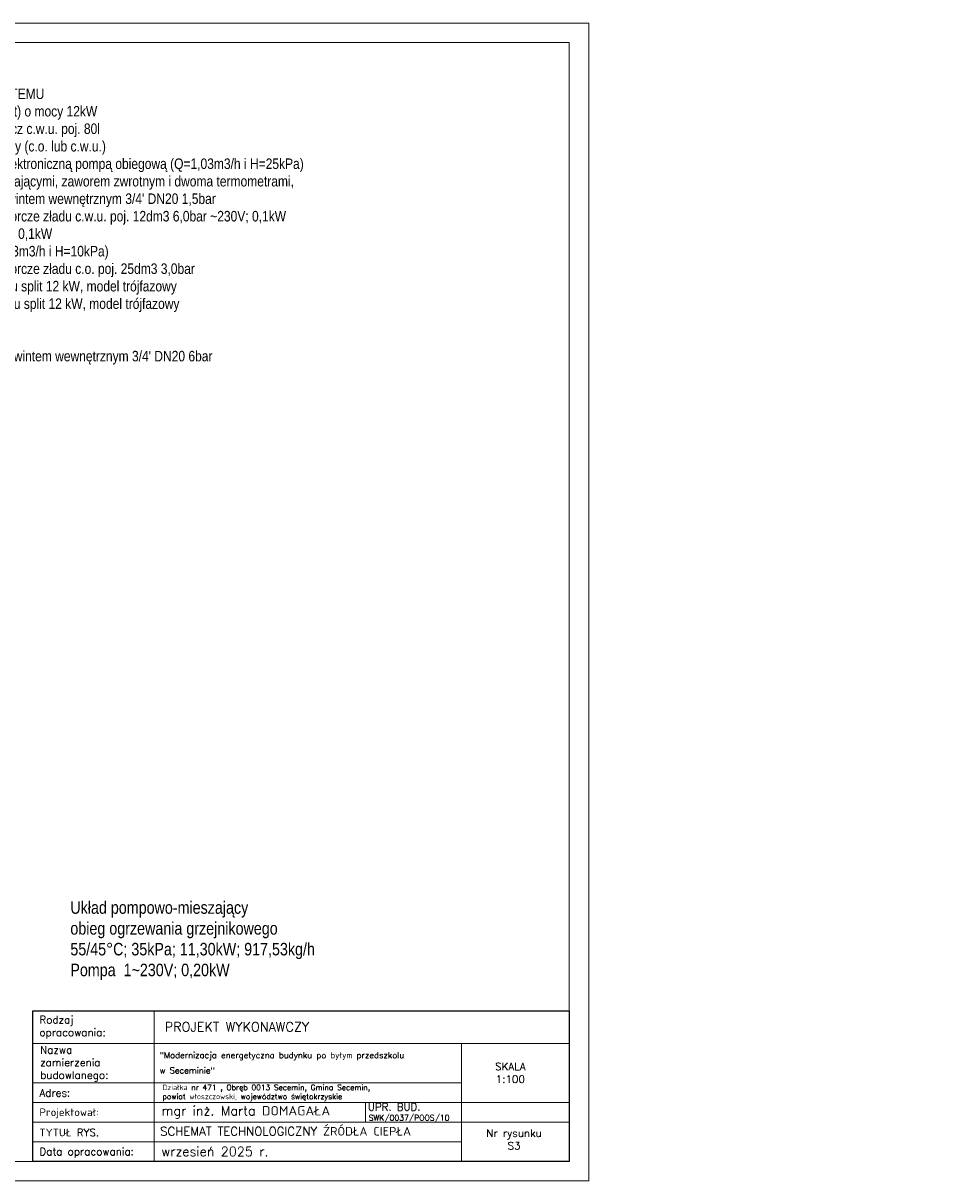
# Model space of a CAD drawing. Header units: millimetres. Extents: x 39871 to 53385, y 51832 to 57813.
# Tile 88 of 88: x 51021 to 53385, y 51832 to 54802. Entities that reach past the tile are written whole.
import ezdxf
from ezdxf import colors
from ezdxf.entities.mleader import LeaderData, LeaderLine
from ezdxf.math import Vec2, Vec3

# ---------------------------------------------------------------- set-up
doc = ezdxf.new("R2010")
doc.units = ezdxf.units.MM
for name, color, linetype, lineweight in [('cienka', 250, 'Continuous', 18), ('IS_KAN_OPIS', 7, 'Continuous', 30), ('IS_KT_OPIS', 100, 'Continuous', 15)]:
    doc.layers.add(name, color=color, linetype=linetype, lineweight=lineweight)
doc.styles.add('ARIAL', font='ARIALN.TTF')
doc.styles.add('KASIA', font='romans.shx', dxfattribs={"height": 20})

# ---------------------------------------------------------------- blocks, each defined once
blk = doc.blocks.new('_None')

msp = doc.modelspace()

# ---------------------------------------------------------------- linework, layer by layer
at = {"layer": 'cienka'}
for p, q in [((48271.3, 54801.6), (52471.3, 54801.6)), ((48321.3, 54751.6), (52421.3, 54751.6))]:
    msp.add_line(p, q, dxfattribs=at)
at = {"layer": 'cienka', "color": 0}
for p, q in [((52471.3, 51831.6), (52471.3, 54801.6)), ((52421.3, 54751.6), (52421.3, 51881.6))]:
    msp.add_line(p, q, dxfattribs=at)
at = {"layer": 'IS_KT_OPIS', "color": 0}
for p, q in [((51898.3, 52033.3), (51898.3, 51983)), ((52109.3, 51982.3), (52421.3, 51982.3)), ((52421.3, 51881.6), (48321.3, 51881.6)), ((52471.3, 51831.6), (48271.3, 51831.6)), ((48271.3, 51831.6), (52471.3, 51831.6)), ((48271.3, 51831.6), (51241.3, 51831.6))]:
    msp.add_line(p, q, dxfattribs=at)
at = {"layer": 'IS_KT_OPIS', "color": 0, "linetype": 'Continuous', "lineweight": 0, "flags": 128}
for points in [[(51045.6, 52267.9), (52421.3, 52267.9), (52421.3, 52183.9), (51045.6, 52183.9)], [(52085.3, 52267.9), (52421.3, 52267.9)], [(51045.6, 52083.1), (52145.3, 52083.1), (52145.3, 51931.9), (51045.6, 51931.9)], [(51045.6, 52032.7), (52145.3, 52032.7), (52145.3, 51982.3), (51045.6, 51982.3)], [(52085.3, 52032.7), (52421.3, 52032.7)], [(51045.6, 51982.3), (52145.3, 51982.3), (52145.3, 51932), (51045.6, 51932)], [(51081.6, 51932), (52145.3, 51932), (52145.3, 51881.6), (51081.6, 51881.6)]]:
    msp.add_lwpolyline(points, dxfattribs=at)
for points in [[(51045.6, 51881.6), (51045.6, 52267.9), (51356.9, 52267.8), (51356.9, 51881.5)], [(52145.3, 52183.9), (52421.3, 52183.9), (52421.3, 52032.7), (52145.3, 52032.7)]]:
    msp.add_lwpolyline(points, close=True, dxfattribs=at)
at = {"layer": 'IS_KT_OPIS', "color": 0, "lineweight": 25}
msp.add_lwpolyline([(51045.6, 52267.9), (52421.3, 52267.9), (52421.3, 51881.6), (51045.6, 51881.6)], close=True, dxfattribs=at)

# ---------------------------------------------------------------- texts
at = {"lineweight": 30, "insert": (50571.5, 54633.9), "char_height": 26.9174, "width": 1187.163, "attachment_point": 1, "style": 'ARIAL'}
msp.add_mtext("LISTA KOMPONENTÓW SYSTEMU\\P1 - Kocioł na paliwo stałe (pellet) o mocy 12kW \\P2 - Pojemnościowy podgrzewacz c.w.u. poj. 80l \\P3 - Zawór 3-drogowy rozdzielczy (c.o. lub c.w.u.) \\P4 - Grupa pompowa DN25 z elektroniczną pompą obiegową (Q=1,03m3/h i H=25kPa) {\\C1;~230V; 0,2kW}; zaworami odcinającymi, zaworem zwrotnym i dwoma termometrami,\\P5 - Zawór bezpieczeństwa z gwintem wewnętrznym 3/4' DN20 1,5bar \\P6 - Przeponowe naczynie wzbiorcze zładu c.w.u. poj. 12dm3 6,0bar {\\C1;~230V; 0,1kW \\P}7 - Pompa cyrkulacyjna {\\C1;~230V; 0,1kW \\P}8 - Pompa obiegu kotła (Q=0,43m3/h i H=10kPa) \\P9 - Przeponowe naczynie wzbiorcze zładu c.o. poj. 25dm3 3,0bar \\P10 - Jednostka zewnętrzna typu split 12 kW, model trójfazowy\\P11 - Jednostka wewnętrzna typu split 12 kW, model trójfazowy\\P12 - Zbiornik buforowy 200 l\\P13 - Zawór 3-drogowy\\P14 - Zawór bezpieczeństwa z gwintem wewnętrznym 3/4' DN20 6bar \\P15 - Zawór schładzający DN20", dxfattribs=at)
at = {"layer": 'IS_KAN_OPIS', "color": 212, "insert": (51141.7, 52548.7), "char_height": 32, "width": 646.163, "attachment_point": 1, "style": 'ARIAL'}
msp.add_mtext('\\pxql;{\\C256;Układ pompowo-mieszający\\P\\A1;obieg ogrzewania grzejnikowego\\P55/45%%DC; 35kPa; 11,30kW; 917,53kg/h\\P\\C1;Pompa  1~230V; 0,20kW}', dxfattribs=at)
at = {"layer": 'IS_KT_OPIS', "color": 0, "linetype": 'Continuous', "lineweight": 0, "attachment_point": 4, "style": 'KASIA'}
for s, insert, char_height, width in [('\\A1;{\\H0.80952x;Rodzaj opracowania:}', (51062.4, 52225.6), 24, 141.544), ('\\A1;\\pxql;PROJEKT WYKONAWCZY', (51383.8, 52226.7), 24, 946.316), ('\\A1;\\pxql;{\\H0.80952x;Nazwa \\Pzamierzenia\\Pbudowlanego:}', (51064.2, 52131.9), 24, 141.544), ('\\A1;\\pxsm1.5,qj;"Modernizacja energetyczna budynku po byłym przedszkolu\\P\\pq*;w Seceminie"', (51370.9, 52134.4), 15.6, 766.205), ('\\A1;\\pxqc;{\\H0.80952x;SKALA\\P1:100}', (51896.3, 52108.7), 24, 747.858), ('\\A1;\\pxql;{\\H0.80952x;Adres:}', (51062.4, 52057.2), 24, 141.544), ('\\A1;Działka nr 471 , Obręb 0013 Secemin, Gmina Secemin,\\Ppowiat włoszczowski, województwo świętokrzyskie', (51378, 52057.3), 14, 756.993), ('\\A1;\\pxql;{\\H0.80952x;Projektował:}', (51062.4, 52004.7), 24, 747.858), ('\\A1;mgr inż. Marta DOMAGAŁA', (51375.3, 52007.4), 24, 747.858), ('\\A1;UPR. BUD.', (51904.8, 52021.2), 19.2, 598.287), ('\\A1;SCHEMAT TECHNOLOGICZNY ŹRÓDŁA CIEPŁA', (51372, 51958.7), 22, 953.835), ('\\A1;SWK/0037/POOS/10', (51906.8, 51990.9), 14.4, 448.715), ('\\A1;\\pxql;{\\H0.80952x;TYTUŁ RYS.}', (51062.4, 51955.5), 24, 747.858), ('\\A1;\\pxqc;{\\H0.80952x;Nr rysunku\\PS3}', (51905.9, 51937.7), 24, 747.858), ('\\A1;wrzesień 2025 r.', (51375.3, 51906.8), 24, 747.858), ('\\A1;\\pxql;{\\H0.80952x;Data opracowania:}', (51062.4, 51903.5), 24, 747.858)]:
    msp.add_mtext(s, dxfattribs=dict(at, insert=insert, char_height=char_height, width=width))

# ---------------------------------------------------------------- leaders
at = {"layer": 'IS_KAN_OPIS', "color": 212}
ml = msp.add_multileader_mtext('Standard', dxfattribs=at)
ml.set_content('\\pxql;{\\C256;Układ pompowy - \\A1;obieg ogrzewania\\Pgrzejnikowego 55/45%%DC; 35kPa; 11,3kW; 917,53kg/h\\P\\C1;Pompa  1~230V; 0,2kW}', color=212, style='ARIAL')
ml.set_leader_properties(color=212)
ml.set_arrow_properties(name='NONE')
ml.build(insert=Vec2(0, 0))
ml.multileader.update_dxf_attribs({"text_left_attachment_type": 6, "text_right_attachment_type": 6, "dogleg_length": 5, "arrow_head_size": 3})
ctx = ml.context
ctx.base_point, ctx.char_height, ctx.arrow_head_size, ctx.landing_gap_size, ctx.plane_origin = Vec3(45306.6, 52379.5), 30, 3, 1, Vec3(43632.7, 52295.4)
ctx.left_attachment, ctx.right_attachment = 6, 6
notes = []
notes.append((ctx, [(0, (1, 1, 0), (45301.6, 52379.5), (1, 0), 5, [(0, [(45125.4, 52771)], 0, [])])]))
ctx.mtext.insert, ctx.mtext.width, ctx.mtext.flow_direction = Vec3(45307.6, 52417.9), 8077.04, 5
for ctx, leaders in notes:
    for number, flags, end, landing, length, lines in leaders:
        leader = LeaderData()
        leader.index, (leader.has_last_leader_line, leader.has_dogleg_vector, leader.attachment_direction) = number, flags
        leader.last_leader_point, leader.dogleg_vector, leader.dogleg_length = Vec3(end), Vec3(landing), length
        for number, points, colour, breaks in lines:
            line = LeaderLine()
            line.index, line.vertices, line.color, line.breaks = number, Vec3.list(points), colors.encode_raw_color(colour), breaks
            leader.lines.append(line)
        ctx.leaders.append(leader)

doc.saveas('drawing.dxf')
